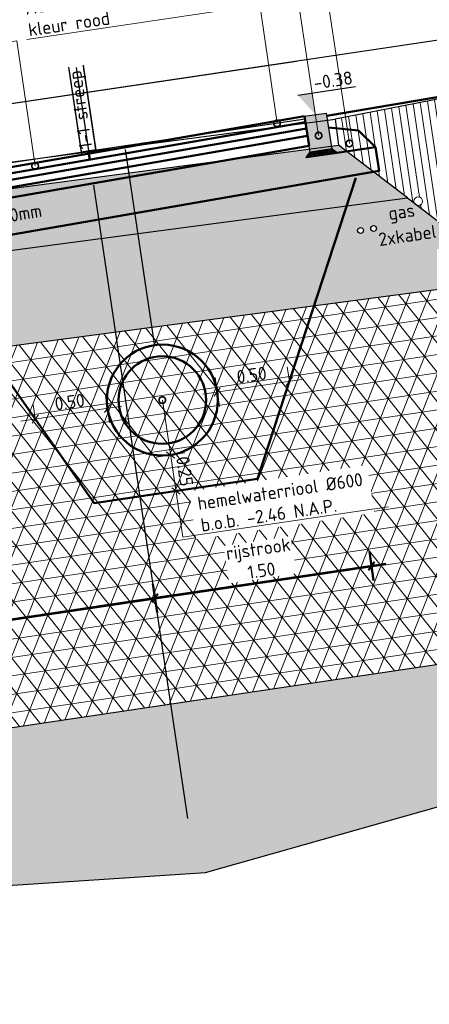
# Model space of a CAD drawing. Header units: metres. Extents: x 133846 to 269924, y 465764 to 933292.
# Tile 39 of 56: x 133866.39 to 133869.19, y 465858.37 to 465865.12. Entities that reach past the tile are written whole.
import ezdxf
from ezdxf import colors
from ezdxf.entities.mleader import LeaderData, LeaderLine
from ezdxf.lldxf.tags import DXFTag
from ezdxf.math import Vec2, Vec3

# ---------------------------------------------------------------- set-up
doc = ezdxf.new("R2010")
doc.units = ezdxf.units.M
doc.linetypes.add('AL-NAP_LIJN', pattern=[15.25, 12, -1.5, 0.25, -1.5])
doc.linetypes.add('RI-HWA', pattern=[7.4, 5, -2.4])
doc.layers.add('B-OI-KL-GAS_LD-G', color=40, linetype='KL-GAS-LD-N', lineweight=18, true_color=0xffbf00)
doc.layers.add('N-WE-RI-HWA-GD', color=150, linetype='RI-HWA', lineweight=50, true_color=0x007fff)
for name, color, linetype, lineweight in [('B-WE-GW-GROND-AD-50', 253, 'Continuous', 18), ('B-WE-KL-T18', 10, 'Continuous', 18), ('B-WE-MO-BODEM-AD-50', 253, 'Continuous', 18), ('B-WE-VH-VERHARDING-GD', 253, 'Continuous', 25), ('B-WE-VH-VERHARDING_FUNDERING-AD-50', 253, 'Continuous', 18), ('N-WE-GR-GROENSTROOK-GD', 90, 'Continuous', 50), ('N-WE-GW-SLEUF-GD', 90, 'Continuous', 50), ('N-WE-KL-ET_LS_OV_LICHTMAST-S', 190, 'Continuous', 25), ('N-WE-RI-T18', 10, 'Continuous', 18), ('N-WE-VH-KANTOPSLUITING_OPSLUITBAND-SD', 150, 'Continuous', 25), ('N-WE-VH-M', 7, 'Continuous', 18), ('N-WE-VH-VERHARDING-GD', 7, 'Continuous', 50), ('N-WE-VH-VERHARDING-T18', 10, 'Continuous', 18), ('X-XX-AL-NAP-GD', 7, 'AL-NAP_LIJN', 25), ('X-XX-AL-PEILMAAT-SD', 7, 'Continuous', 25)]:
    doc.layers.add(name, color=color, linetype=linetype, lineweight=lineweight)
doc.layers.add('X-XX-AL-HULPLIJN-GD', color=30, linetype='Continuous', lineweight=25, plot=False)
doc.styles.add('NLCS-ISO', font='NLCS-ISO.ttf')
doc.styles.add('NLCS-ISO-M50-T18', font='NLCS-ISO.ttf', dxfattribs={"height": 0.09})
doc.styles.get("Standard").update_dxf_attribs({"font": 'romand.shx'})
tags = doc.linetypes.add('KL-GAS-LD-N', pattern='A,4,-1,[69,NLCS.SHX,S=0.5,R=0,X=0,Y=0],-1,4,-1,["L",Standard,S=1,R=0,X=0.25,Y=-0.5],-2', length=13).pattern_tags.tags
tags[18] = DXFTag(74, 10)
doc.dimstyles.new('NLCS-M50-T18-SCHRAP_L2_H2', dxfattribs={"dimscale": 0.05, "dimtxt": 2.5, "dimasz": 1.008, "dimexe": 2, "dimexo": 2, "dimgap": 0.7, "dimtad": 1, "dimzin": 0, "dimdsep": 46, "dimtxsty": 'NLCS-ISO-M50-T18', "dimblk": 'OBLIQUE', "dimcen": 0, "dimdle": 2, "dimclrd": 256, "dimclre": 256, "dimclrt": 10, "dimazin": 0, "dimtfac": 1, "dimtdec": 3, "dimtofl": 0, "dimtmove": 0, "dimatfit": 3, "dimldrblk": 'OBLIQUE', "dimfxl": 2, "dimfxlon": 1, "dimtfillclr": 256, "dimtolj": 1, "dimtzin": 0, "dimlwd": -1, "dimlwe": -1, "dimarcsym": 0})
pattern_1 = [(45.952767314, (70075.72095, -15276.27402), (-0.017277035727, 0.094831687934), [0, -0.076, 0, -0.085, 0, -0.08125]), (15.952767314, (70075.72095, -15276.27402), (0.066785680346, 0.15258184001), [0, -0.041, 0, -0.0685, 0, -0.02625]), (335.952767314, (70075.66012, -15276.28306), (0.153974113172, 0.023167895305), [0, -0.025, 0, -0.09, 0, -0.1175]), (325.952767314, (70075.66012, -15276.28306), (0.14222295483, 0.06550122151), [0, -0.0125, 0, -0.059, 0, -0.0675])]

# ---------------------------------------------------------------- blocks, each defined once
blk = doc.blocks.new('_Oblique')
at = {"color": 0, "linetype": 'ByBlock', "lineweight": -2}
blk.add_line((-0.5, -0.5), (0.5, 0.5), dxfattribs=at)
blk = doc.blocks.new('*D216')
at = {"layer": 'Defpoints', "color": 0, "transparency": 16777216}
for p in [(133866.9905, 465862.4534), (133866.4959, 465862.3799), (133867.0831, 465861.8303)]:
    blk.add_point(p, dxfattribs=at)
at = {"layer": 'N-WE-VH-M', "transparency": 16777216}
for p, q in [((133867.0052, 465862.3545), (133866.9758, 465862.5523)), ((133866.397, 465862.3652), (133867.0894, 465862.4681)), ((133866.4959, 465862.3799), (133866.4812, 465862.4788))]:
    blk.add_line(p, q, dxfattribs=at)
at = {"layer": 'N-WE-VH-M', "transparency": 16777216, "xscale": 0.0504, "yscale": 0.0504, "zscale": 0.0504}
for p, rotation in [((133866.9905, 465862.4534), 8.452767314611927), ((133866.4959, 465862.3799), 188.4527673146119)]:
    blk.add_blockref('_Oblique', p, dxfattribs=dict(at, rotation=rotation))
at = {"layer": 'N-WE-VH-M', "color": 10, "transparency": 16777216, "insert": (133866.7315, 465862.4958), "char_height": 0.09, "attachment_point": 5, "rotation": 8.45277, "style": 'NLCS-ISO-M50-T18'}
blk.add_mtext('\\A1;0.50', dxfattribs=at)
blk = doc.blocks.new('*D217')
at = {"layer": 'Defpoints', "color": 0, "transparency": 16777216}
for p in [(133868.2368, 465862.6386), (133868.2368, 465862.6386), (133867.8349, 465861.942)]:
    blk.add_point(p, dxfattribs=at)
at = {"layer": 'N-WE-VH-M', "transparency": 16777216}
for p, q in [((133868.2368, 465862.6386), (133868.2221, 465862.7376)), ((133867.6433, 465862.5504), (133868.3357, 465862.6533)), ((133867.7569, 465862.4662), (133867.7275, 465862.6641))]:
    blk.add_line(p, q, dxfattribs=at)
at = {"layer": 'N-WE-VH-M', "transparency": 16777216, "xscale": 0.0504, "yscale": 0.0504, "zscale": 0.0504}
for p, rotation in [((133868.2368, 465862.6386), 8.452767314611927), ((133867.7422, 465862.5651), 188.4527673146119)]:
    blk.add_blockref('_Oblique', p, dxfattribs=dict(at, rotation=rotation))
at = {"layer": 'N-WE-VH-M', "color": 10, "transparency": 16777216, "insert": (133867.9778, 465862.681), "char_height": 0.09, "attachment_point": 5, "rotation": 8.45277, "style": 'NLCS-ISO-M50-T18'}
blk.add_mtext('\\A1;0.50', dxfattribs=at)
blk = doc.blocks.new('_DotSmall')
at = {"color": 0, "linetype": 'ByBlock', "const_width": 0.5}
blk.add_lwpolyline([(-0.0625, 0, 1), (0.0625, 0, 1)], format="xyb", close=True, dxfattribs=at)
blk = doc.blocks.new('*D218')
at = {"layer": 'Defpoints', "color": 0, "transparency": 16777216}
for p in [(133866.7395, 465862.032), (133868.0178, 465861.9692), (133867.459, 465861.8861)]:
    blk.add_point(p, dxfattribs=at)
at = {"layer": 'N-WE-VH-M', "transparency": 16777216}
for p, q in [((133867.4075, 465862.2323), (133867.4737, 465861.7872)), ((133867.3233, 465862.1187), (133867.5211, 465862.1481)), ((133867.5579, 465861.9008), (133867.3601, 465861.8714))]:
    blk.add_line(p, q, dxfattribs=at)
at = {"layer": 'N-WE-VH-M', "transparency": 16777216, "xscale": 0.0504, "yscale": 0.0504, "zscale": 0.0504}
for p, rotation in [((133867.4222, 465862.1334), 98.45276731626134), ((133867.459, 465861.8861), 278.4527673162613)]:
    blk.add_blockref('_Oblique', p, dxfattribs=dict(at, rotation=rotation))
at = {"layer": 'N-WE-VH-M', "color": 10, "transparency": 16777216, "insert": (133867.5197, 465862.0215), "char_height": 0.09, "attachment_point": 5, "rotation": 278.45277, "style": 'NLCS-ISO-M50-T18'}
blk.add_mtext('\\A1;0.25', dxfattribs=at)
blk = doc.blocks.new('SAL-PEILMAAT_INFRACAD_H01-SOD')
blk.add_line((-2, 3), (6, 3))
blk.add_solid([(-2, 3), (0, 3), (0, 0)])
at = {"style": 'NLCS-ISO'}
blk.add_attdef('...', (0.4, 3.4), '', height=1.8, dxfattribs=at)
blk = doc.blocks.new('*U149')
blk.add_hatch(color=8).paths.add_polyline_path([(-0.15, -0.25), (0, -0.25), (0, 0), (-0.15, 0)])
at = {"layer": 'N-WE-VH-VERHARDING-GD', "linetype": 'Continuous'}
h = blk.add_hatch(dxfattribs=at)
h.set_pattern_fill('ANSI31', color=256, scale=0.005, angle=45, style=0)
h.set_pattern_definition([(90, (89116.596445, 436374.820416), (-0.015875, 3e-18), [])])
h.paths.add_polyline_path([(-0.15, -0.25), (0, -0.25), (0.03, -0.28), (-0.18, -0.28)])
at = {"flags": 128}
blk.add_lwpolyline([(-0.15, -0.25), (0, -0.25), (0, 0), (-0.15, 0)], close=True, dxfattribs=at)
at = {"layer": 'N-WE-VH-VERHARDING-GD', "linetype": 'Continuous'}
for p, q in [((-0.35, -0.15), (-0.15, -0.1)), ((-0.45, -0.28), (-0.35, -0.15)), ((-0.18, -0.28), (-0.45, -0.28))]:
    blk.add_line(p, q, dxfattribs=at)
at = {"layer": 'N-WE-VH-VERHARDING-GD', "linetype": 'Continuous', "flags": 128}
blk.add_lwpolyline([(-0.15, -0.25), (0, -0.25), (0.03, -0.28), (-0.18, -0.28)], close=True, dxfattribs=at)
blk = doc.blocks.new('*D334')
at = {"layer": 'Defpoints', "color": 0, "transparency": 16777216}
for p in [(-1.65, -0.0165), (-4.15, -0.0775), (-4.15, -3.0948)]:
    blk.add_point(p, dxfattribs=at)
at = {"layer": 'N-WE-VH-VERHARDING-GD', "transparency": 16777216}
for p, q in [((-4.15, -2.9948), (-4.15, -3.1948)), ((-1.65, -2.9948), (-1.65, -3.1948)), ((-1.55, -3.0948), (-4.25, -3.0948))]:
    blk.add_line(p, q, dxfattribs=at)
at = {"layer": 'N-WE-VH-VERHARDING-GD', "transparency": 16777216, "xscale": 0.0504, "yscale": 0.0504, "zscale": 0.0504, "rotation": 180}
blk.add_blockref('_Oblique', (-4.15, -3.0948), dxfattribs=at)
at = {"layer": 'N-WE-VH-VERHARDING-GD', "transparency": 16777216, "xscale": 0.0504, "yscale": 0.0504, "zscale": 0.0504}
blk.add_blockref('_Oblique', (-1.65, -3.0948), dxfattribs=at)
at = {"layer": 'N-WE-VH-VERHARDING-GD', "color": 10, "transparency": 16777216, "insert": (-2.9, -2.9398), "char_height": 0.09, "attachment_point": 5, "style": 'NLCS-ISO-M50-T18', "bg_fill": 3, "box_fill_scale": 1.1, "bg_fill_color": 256, "bg_fill_true_color": 13158600, "bg_fill_transparency": 0}
blk.add_mtext('\\A1;rijbaan\\P2.50', dxfattribs=at)
blk = doc.blocks.new('*D336')
at = {"layer": 'Defpoints', "color": 0, "transparency": 16777216}
for p in [(-1.65, -0.0165), (-0.15, 0), (-1.65, -3.0948)]:
    blk.add_point(p, dxfattribs=at)
at = {"layer": 'N-WE-VH-VERHARDING-GD', "transparency": 16777216}
for p, q in [((-1.65, -2.9948), (-1.65, -3.1948)), ((-0.15, -2.9948), (-0.15, -3.1948)), ((-0.05, -3.0948), (-1.75, -3.0948))]:
    blk.add_line(p, q, dxfattribs=at)
at = {"layer": 'N-WE-VH-VERHARDING-GD', "transparency": 16777216, "xscale": 0.0504, "yscale": 0.0504, "zscale": 0.0504, "rotation": 180}
blk.add_blockref('_Oblique', (-1.65, -3.0948), dxfattribs=at)
at = {"layer": 'N-WE-VH-VERHARDING-GD', "transparency": 16777216, "xscale": 0.0504, "yscale": 0.0504, "zscale": 0.0504}
blk.add_blockref('_Oblique', (-0.15, -3.0948), dxfattribs=at)
at = {"layer": 'N-WE-VH-VERHARDING-GD', "color": 10, "transparency": 16777216, "insert": (-0.9, -2.9398), "char_height": 0.09, "attachment_point": 5, "style": 'NLCS-ISO-M50-T18', "bg_fill": 3, "box_fill_scale": 1.1, "bg_fill_color": 256, "bg_fill_true_color": 13158600, "bg_fill_transparency": 0}
blk.add_mtext('\\A1;rijstrook\\P1.50', dxfattribs=at)
blk = doc.blocks.new('dwarsprofiel Muyeveld 50km')
at = {"layer": 'N-WE-VH-VERHARDING-GD'}
for points in [[(-0.15, 0.02), (-5.65, -0.114)], [(-1.6, 0.0009), (-1.7, -0.0009)], [(-0.15, -0.1851), (-0.15, 0.02)], [(-0.15, -0.02), (-5.65, -0.154)], [(-0.15, -0.065), (-5.65, -0.199)], [(-1.65, -0.0566), (-1.65, -0.0165)], [(-0.15, -0.115), (-5.65, -0.249)], [(-0.15, -0.1851), (-5.65, -0.3191)], [(0.3, -0.26), (0.3, -0.4242), (-6.4, -0.5874), (-6.4, -0.394)]]:
    blk.add_lwpolyline(points, dxfattribs=at)
at = {"layer": 'X-XX-AL-HULPLIJN-GD'}
for points in [[(-1.7, 0.5798), (-1.7, -0.01)], [(-1.65, 0.5798), (-1.65, -0.01)], [(-1.6, 0.5798), (-1.6, -0.01)], [(-0.15, 0.4), (-7.3161, 0.4)], [(-0.15, 0), (-7.3161, 0)], [(-1.4, -0.0236), (-1.4, -1.3736)], [(-1.65, -0.2334), (-1.65, -4.6212)]]:
    blk.add_lwpolyline(points, dxfattribs=at)
at = {"layer": 'N-WE-VH-KANTOPSLUITING_OPSLUITBAND-SD', "xscale": -1}
blk.add_blockref('*U149', (-0.15, 0.02), dxfattribs=at)
at = {"layer": 'N-WE-VH-VERHARDING-GD'}
dim = blk.add_linear_dim(base=(-4.15, -3.0948), p1=(-1.65, -0.0165), p2=(-4.15, -0.0775), angle=180, text='rijbaan\\P<>', dimstyle='NLCS-M50-T18-SCHRAP_L2_H2', override={"dimtfill": 1}, dxfattribs=at)
dim.commit()
dim.dimension.update_dxf_attribs({"geometry": '*D334', "text_midpoint": (-2.9, -2.9398)})
at = {"layer": 'N-WE-VH-VERHARDING-T18', "insert": (-2.8938, -0.3819), "char_height": 0.09, "attachment_point": 5, "rotation": 1.08328, "style": 'NLCS-ISO-M50-T18'}
blk.add_mtext_dynamic_manual_height_columns('fundering hergebruik dik 250mm', width=2.079466, gutter_width=0.45, heights=[0], dxfattribs=at)
at = {"layer": 'N-WE-VH-VERHARDING-GD'}
dim = blk.add_linear_dim(base=(-1.65, -3.0948), p1=(-0.15, 0), p2=(-1.65, -0.0165), angle=180, text='rijstrook\\P<>', dimstyle='NLCS-M50-T18-SCHRAP_L2_H2', override={"dimtfill": 1}, dxfattribs=at)
dim.commit()
dim.dimension.update_dxf_attribs({"geometry": '*D336', "text_midpoint": (-0.9, -2.9398)})
at = {"layer": 'N-WE-VH-VERHARDING-T18'}
ml = blk.add_multileader_mtext('Standard', dxfattribs=at)
ml.set_content('AC 16 surf DL-B dik 40mm', color=256, style='NLCS-ISO-M50-T18')
ml.set_leader_properties(color=256, linetype='ByLayer', lineweight=-1)
ml.set_arrow_properties(name='DOTSMALL')
ml.build(insert=Vec2(0, 0))
ml.multileader.update_dxf_attribs({"text_left_attachment_type": 5, "text_right_attachment_type": 5, "dogleg_length": 0.09, "arrow_head_size": 0.09})
ctx = ml.context
ctx.base_point, ctx.char_height, ctx.arrow_head_size, ctx.landing_gap_size, ctx.plane_origin = Vec3(-3.6623, 0.8198), 0.09, 0.09, 0.045, Vec3(-1.9266, -0.3073)
ctx.left_attachment, ctx.right_attachment = 5, 5
notes = []
notes.append((ctx, [(0, (1, 1, 0), (-2.0243, 0.8198), (-1, 0), 0.09, [(0, [(-2.0263, -0.0457)], 0, [])])]))
ctx.mtext.insert, ctx.mtext.flow_direction = Vec3(-3.6173, 0.9278), 5
for ctx, leaders in notes:
    for number, flags, end, landing, length, lines in leaders:
        leader = LeaderData()
        leader.index, (leader.has_last_leader_line, leader.has_dogleg_vector, leader.attachment_direction) = number, flags
        leader.last_leader_point, leader.dogleg_vector, leader.dogleg_length = Vec3(end), Vec3(landing), length
        for number, points, colour, breaks in lines:
            line = LeaderLine()
            line.index, line.vertices, line.color, line.breaks = number, Vec3.list(points), colors.encode_raw_color(colour), breaks
            leader.lines.append(line)
        ctx.leaders.append(leader)
at = {"layer": 'N-WE-VH-VERHARDING-T18', "insert": (-1.65, 0.29), "char_height": 0.09, "attachment_point": 5, "rotation": 90, "style": 'NLCS-ISO-M50-T18'}
blk.add_mtext_dynamic_manual_height_columns('1-1 streep', width=2.613125, gutter_width=0.45, heights=[0], dxfattribs=at)
at = {"layer": 'N-WE-VH-VERHARDING-T18'}
ml = blk.add_multileader_mtext('Standard', dxfattribs=at)
ml.set_content('opsluitband 150x250\\Pstelpecie dik 50mm', color=256, style='NLCS-ISO-M50-T18')
ml.set_leader_properties(color=256, linetype='ByLayer', lineweight=-1)
ml.set_arrow_properties(name='DOTSMALL')
ml.build(insert=Vec2(0, 0))
ml.multileader.update_dxf_attribs({"text_left_attachment_type": 5, "text_right_attachment_type": 5, "dogleg_length": 0.09, "arrow_head_size": 0.09})
ctx = ml.context
ctx.base_point, ctx.char_height, ctx.arrow_head_size, ctx.landing_gap_size, ctx.plane_origin = Vec3(0.0132, 1.0798), 0.09, 0.09, 0.045, Vec3(-2.074, -0.0998)
ctx.left_attachment, ctx.right_attachment = 5, 5
notes = []
notes.append((ctx, [(0, (1, 1, 0), (-0.0768, 1.0798), (1, 0), 0.09, [(0, [(-0.075, -0.125)], 0, [])])]))
ctx.mtext.insert, ctx.mtext.flow_direction = Vec3(0.0582, 1.3468), 5
ctx.mtext.has_bg_fill, ctx.mtext.bg_color, ctx.mtext.bg_scale_factor, ctx.mtext.bg_transparency, ctx.mtext.use_window_bg_color = 1, -1027028792, 1.5, 0, 1
ml = blk.add_multileader_mtext('Standard', dxfattribs=at)
ml.set_content('AC 16 surf DL-B dik 40mm\\Pkleur rood', color=256, style='NLCS-ISO-M50-T18')
ml.set_leader_properties(color=256, linetype='ByLayer', lineweight=-1)
ml.set_arrow_properties(name='DOTSMALL')
ml.build(insert=Vec2(0, 0))
ml.multileader.update_dxf_attribs({"text_left_attachment_type": 5, "text_right_attachment_type": 5, "dogleg_length": 0.09, "arrow_head_size": 0.09})
ctx = ml.context
ctx.base_point, ctx.char_height, ctx.arrow_head_size, ctx.landing_gap_size, ctx.plane_origin = Vec3(-1.9804, 0.8198), 0.09, 0.09, 0.045, Vec3(-0.2447, -0.3073)
ctx.left_attachment, ctx.right_attachment = 5, 5
notes.append((ctx, [(0, (1, 1, 0), (-0.3424, 0.8198), (-1, 0), 0.09, [(0, [(-0.3443, 0)], 0, [])])]))
ctx.mtext.insert, ctx.mtext.flow_direction = Vec3(-1.9354, 1.0778), 5
for ctx, leaders in notes:
    for number, flags, end, landing, length, lines in leaders:
        leader = LeaderData()
        leader.index, (leader.has_last_leader_line, leader.has_dogleg_vector, leader.attachment_direction) = number, flags
        leader.last_leader_point, leader.dogleg_vector, leader.dogleg_length = Vec3(end), Vec3(landing), length
        for number, points, colour, breaks in lines:
            line = LeaderLine()
            line.index, line.vertices, line.color, line.breaks = number, Vec3.list(points), colors.encode_raw_color(colour), breaks
            leader.lines.append(line)
        ctx.leaders.append(leader)
ml = blk.add_multileader_mtext('Standard', dxfattribs=at)
ml.set_content('steunrug van schraalbeton', color=256, style='NLCS-ISO-M50-T18')
ml.set_leader_properties(color=256, linetype='ByLayer', lineweight=-1)
ml.set_arrow_properties(name='DOTSMALL')
ml.build(insert=Vec2(0, 0))
ml.multileader.update_dxf_attribs({"text_left_attachment_type": 5, "text_right_attachment_type": 5, "dogleg_length": 0.09, "arrow_head_size": 0.09})
ctx = ml.context
ctx.base_point, ctx.char_height, ctx.arrow_head_size, ctx.landing_gap_size, ctx.plane_origin = Vec3(0.2134, 0.8298), 0.09, 0.09, 0.045, Vec3(-1.369, -0.2625)
ctx.left_attachment, ctx.right_attachment = 5, 5
notes = []
notes.append((ctx, [(0, (1, 1, 0), (0.1234, 0.8298), (1, 0), 0.09, [(0, [(0.1257, -0.2093)], 0, [])])]))
ctx.mtext.insert, ctx.mtext.flow_direction = Vec3(0.2584, 0.9468), 5
ctx.mtext.has_bg_fill, ctx.mtext.bg_color, ctx.mtext.bg_scale_factor, ctx.mtext.bg_transparency, ctx.mtext.use_window_bg_color = 1, -1027028792, 1.5, 0, 1
for ctx, leaders in notes:
    for number, flags, end, landing, length, lines in leaders:
        leader = LeaderData()
        leader.index, (leader.has_last_leader_line, leader.has_dogleg_vector, leader.attachment_direction) = number, flags
        leader.last_leader_point, leader.dogleg_vector, leader.dogleg_length = Vec3(end), Vec3(landing), length
        for number, points, colour, breaks in lines:
            line = LeaderLine()
            line.index, line.vertices, line.color, line.breaks = number, Vec3.list(points), colors.encode_raw_color(colour), breaks
            leader.lines.append(line)
        ctx.leaders.append(leader)

msp = doc.modelspace()

# ---------------------------------------------------------------- hatches: boundary and pattern name
at = {"layer": 'B-WE-GW-GROND-AD-50'}
h = msp.add_hatch(dxfattribs=at)
h.set_pattern_fill('AGW-GROND_TEELAARDE-SO', color=256, scale=0.05, pattern_type=2)
h.set_pattern_definition([(98.4527673, (134750.019427, 465501.489536), (-0.0494568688, -0.0073497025), [])])
edge = h.paths.add_edge_path()
edge.add_line((133870.5153, 465864.8172), (133868.5502, 465864.4342))
edge.add_line((133868.5502, 465864.4342), (133868.5574, 465864.38))
edge.add_line((133868.5574, 465864.38), (133868.573, 465864.2622))
edge.add_line((133868.573, 465864.2622), (133868.5739, 465864.2558))
edge.add_line((133868.5739, 465864.2558), (133869.0455, 465863.8946))
edge.add_line((133869.0455, 465863.8946), (133869.0919, 465863.8591))
edge.add_arc((133869.1191, 465863.8717), 0.03, 188.45277, 204.90209, ccw=False)
edge.add_arc((133869.1191, 465863.8717), 0.03, 8.45277, 188.45277, ccw=False)
edge.add_arc((133869.1191, 465863.8717), 0.03, -99.79335, 8.45277, ccw=False)
edge.add_line((133869.114, 465863.8422), (133869.7753, 465863.3357))
edge.add_line((133869.7753, 465863.3357), (133870.7147, 465863.4753))
edge.add_line((133870.7147, 465863.4753), (133870.5153, 465864.8172))
edge = h.paths.add_edge_path(flags=16)
edge.add_arc((133869.8335, 465863.8262), 0.02, 8.45277, 368.45277)
edge = h.paths.add_edge_path(flags=16)
edge.add_arc((133869.6167, 465863.6525), 0.05, 8.45277, 368.45277)
edge = h.paths.add_edge_path(flags=16)
edge.add_arc((133869.428, 465863.766), 0.02, 8.45277, 368.45277)
edge = h.paths.add_edge_path(flags=16)
edge.add_arc((133869.3228, 465863.8616), 0.02, 188.45277, 308.45277, ccw=False)
edge.add_arc((133869.3228, 465863.8616), 0.02, 68.45277, 188.45277, ccw=False)
edge.add_arc((133869.3426, 465863.8645), 0.02, 8.45277, 128.45277, ccw=False)
edge.add_arc((133869.3426, 465863.8645), 0.02, -111.54723, 8.45277, ccw=False)
h.paths.add_polyline_path([(133862.241, 465863.5067), (133860.9331, 465863.3277), (133861.121, 465862.0631), (133861.3839, 465862.1021), (133861.922, 465862.8474), (133862.2697, 465863.329)])
at = {"layer": 'B-WE-MO-BODEM-AD-50'}
h = msp.add_hatch(dxfattribs=at)
h.set_pattern_fill('AMO-BODEM_ZAND-SO', color=256, scale=0.05, angle=8.45277, pattern_type=2)
h.set_pattern_definition(pattern_1)
h.paths.add_polyline_path([(133865.5708, 465862.7781), (133869.7753, 465863.3357), (133869.114, 465863.8422, -0.246107), (133869.0919, 465863.8591), (133869.0455, 465863.8946), (133868.6291, 465863.8394), (133865.4763, 465863.4213), (133862.3366, 465862.9144), (133861.922, 465862.8474), (133861.3839, 465862.1021)])
h.paths.add_polyline_path([(133868.744, 465863.6744, -1), (133868.7044, 465863.6686, -1)], flags=16)
h.paths.add_polyline_path([(133868.833, 465863.6877, -1), (133868.7935, 465863.6818, -1)], flags=16)
h.paths.add_polyline_path([(133869.5428, 465863.4696, -1), (133869.4637, 465863.4579, -1)], flags=16)
h = msp.add_hatch(dxfattribs=at)
h.set_pattern_fill('AVH-FUNDERING_EPS-SO', color=256, scale=0.025, pattern_type=2)
h.set_pattern_definition([(8.452767, (134750.01943, 465501.48954), (-0.018374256, 0.123642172), []), (68.452767, (134750.01943, 465501.48954), (-0.11626439, 0.045908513), []), (128.452767, (134750.01943, 465501.48954), (-0.097890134, -0.077733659), [])])
h.paths.add_polyline_path([(133861.3839, 465862.1021), (133861.1215, 465862.0598), (133861.4958, 465859.541), (133871.087, 465860.9699), (133870.7147, 465863.4753), (133869.7753, 465863.3357), (133865.5708, 465862.7781)])
h = msp.add_hatch(dxfattribs=at)
h.set_pattern_fill('AMO-BODEM_ZAND-SO', color=256, scale=0.05, angle=8.45277, pattern_type=2)
h.set_pattern_definition(pattern_1)
h.paths.add_polyline_path([(133861.4958, 465859.541), (133861.6699, 465858.3696), (133864.1523, 465859.0422), (133867.6619, 465859.2726), (133869.8343, 465859.8866), (133871.2175, 465860.0921), (133871.087, 465860.9699)])
at = {"layer": 'B-WE-VH-VERHARDING_FUNDERING-AD-50'}
h = msp.add_hatch(dxfattribs=at)
h.set_pattern_fill('AVH-FUNDERING_02-SO', color=256, scale=0.25, angle=8.45277, pattern_type=2)
h.set_pattern_definition([(8.45277, (133409.09668, 465790.5361), (0.21053583, 0.28403286), [0.03125, -0.21875]), (98.45277, (133409.09668, 465790.5361), (-0.28403286, 0.21053583), [0.03125, -0.21875]), (143.452767, (133409.1276, 465790.54069), (-0.247284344, -0.03674851), [0.04419418, -0.30935922]), (8.45277, (133409.10692, 465790.6798), (0.21053583, 0.28403286), [0.03125, -0.21875]), (53.452767, (133409.12468, 465790.66663), (-0.03674851, 0.247284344), [0.02209708, -0.3314563]), (143.452767, (133409.12468, 465790.66663), (-0.247284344, -0.03674851), [0.02209708, -0.3314563]), (8.45277, (133409.19047, 465790.7554), (0.21053583, 0.28403286), [0.04419417, -0.20580582]), (53.452767, (133409.19047, 465790.75539), (-0.03674851, 0.247284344), [0.03125, -0.3223034]), (143.452767, (133409.23418, 465790.76189), (-0.247284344, -0.03674851), [0.03125, -0.3223034]), (98.45277, (133409.2575, 465790.62318), (-0.28403286, 0.21053583), [0.03125, -0.21875]), (53.452767, (133409.2575, 465790.62318), (-0.03674851, 0.247284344), [0.02209708, -0.3314563]), (143.452767, (133409.27066, 465790.64094), (-0.247284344, -0.03674851), [0.02209708, -0.3314563]), (8.45277, (133409.1184, 465790.6025), (0.21053583, 0.28403286), [0.015625, -0.209375]), (8.45277, (133409.29468, 465790.6919), (0.21053583, 0.28403286), [0.015625, -0.209375]), (98.45277, (133409.21281, 465790.71132), (-0.28403286, 0.21053583), [0.015625, -0.209375]), (143.452767, (133409.2644, 465790.57682), (-0.247284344, -0.03674851), [0.02209708, -0.3314563]), (143.452767, (133409.13094, 465790.73075), (-0.247284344, -0.03674851), [0.02209708, -0.3314563]), (53.452767, (133409.20054, 465790.63446), (-0.03674851, 0.247284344), [0.02209708, -0.3314563]), (98.45277, (133409.1771, 465790.57964), (-0.28403286, 0.21053583), [0.00390625, -0.24609375]), (98.45277, (133409.17318, 465790.68569), (-0.28403286, 0.21053583), [0.00390625, -0.24609375]), (98.45277, (133409.28278, 465790.74541), (-0.28403286, 0.21053583), [0.00390625, -0.24609375]), (98.45277, (133409.30617, 465790.61462), (-0.28403286, 0.21053583), [0.00390625, -0.24609375])])
h.paths.add_polyline_path([(133865.4763, 465863.4213), (133868.6291, 465863.8394), (133869.0455, 465863.8946), (133868.5739, 465864.2558), (133865.4152, 465863.8369), (133862.9289, 465863.4355), (133862.9522, 465863.2788), (133863.009, 465863.2367), (133862.6381, 465863.1816), (133862.7855, 465863.3804), (133862.7808, 465863.4115), (133862.2697, 465863.329), (133861.922, 465862.8474), (133862.3366, 465862.9144)])

# ---------------------------------------------------------------- linework, layer by layer
for centre in [(133868.7242, 465863.6715), (133868.8133, 465863.6847)]:
    msp.add_circle(centre, 0.02)
at = {"layer": 'B-OI-KL-GAS_LD-G'}
msp.add_circle((133869.1191, 465863.8717), 0.03, dxfattribs=at)
at = {"layer": 'B-WE-VH-VERHARDING-GD'}
for points in [[(133870.5153, 465864.8172), (133868.5502, 465864.4342)], [(133862.241, 465863.5067), (133865.389, 465864.015), (133868.5502, 465864.4342)], [(133868.5502, 465864.4342), (133868.5739, 465864.2558)], [(133862.2697, 465863.329), (133861.922, 465862.8474), (133862.3366, 465862.9144), (133865.4763, 465863.4213), (133868.6291, 465863.8394), (133869.0455, 465863.8946), (133868.5739, 465864.2558)], [(133862.2697, 465863.329), (133865.4152, 465863.8369), (133868.5739, 465864.2558)], [(133869.0455, 465863.8946), (133869.7753, 465863.3357), (133865.5708, 465862.7781), (133861.3839, 465862.1021), (133861.922, 465862.8474)], [(133871.087, 465860.9699), (133861.4953, 465859.5445)]]:
    msp.add_lwpolyline(points, dxfattribs=at)
at = {"layer": 'N-WE-GR-GROENSTROOK-GD'}
msp.add_lwpolyline([(133870.5181, 465864.7985), (133868.4925, 465864.456)], dxfattribs=at)
at = {"layer": 'N-WE-GW-SLEUF-GD'}
for p, q in [((133868.0178, 465861.9692), (133868.6922, 465864.031)), ((133865.692, 465863.527), (133866.8999, 465861.803)), ((133866.8999, 465861.803), (133868.0178, 465861.9692))]:
    msp.add_line(p, q, dxfattribs=at)
at = {"layer": 'N-WE-RI-HWA-GD', "linetype": 'Continuous'}
for radius in [0.38, 0.3]:
    msp.add_circle((133867.3664, 465862.5093), radius, dxfattribs=at)
at = {"layer": 'X-XX-AL-HULPLIJN-GD'}
for points in [[(133866.7242, 465864.7895), (133866.8109, 465864.2061)], [(133866.8231, 465864.8042), (133866.9098, 465864.2208)], [(133868.3441, 465864.4339), (133861.2558, 465863.3805)], [(133866.8947, 465863.9826), (133867.5397, 465859.6424)], [(133861.3839, 465862.1021), (133861.9791, 465858.4156), (133864.1523, 465859.0422), (133867.6619, 465859.2726), (133869.8343, 465859.8866), (133871.2175, 465860.0921), (133870.7147, 465863.4753)]]:
    msp.add_lwpolyline(points, dxfattribs=at)
at = {"layer": 'X-XX-AL-NAP-GD'}
msp.add_lwpolyline([(133875.192, 465865.856), (133855.1778, 465862.8817)], dxfattribs=at)

# ---------------------------------------------------------------- block references
at = {"layer": 'X-XX-AL-PEILMAAT-SD', "xscale": 0.05, "yscale": 0.05, "zscale": 0.05, "rotation": 8.452767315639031}
msp.add_blockref('SAL-PEILMAAT_INFRACAD_H01-SOD', (133868.4153, 465864.4647), dxfattribs=at).add_auto_attribs({'...': '-0.38'})

# ---------------------------------------------------------------- texts
at = {"layer": 'B-WE-KL-T18', "char_height": 0.09, "attachment_point": 3, "rotation": 8.45277, "style": 'NLCS-ISO-M50-T18'}
for s, insert in [('gas', (133869.0881, 465863.8577)), ('2xkabel', (133869.2356, 465863.7114))]:
    msp.add_mtext_dynamic_manual_height_columns(s, width=1.034148, gutter_width=12.5, heights=[0], dxfattribs=dict(at, insert=insert))

# ---------------------------------------------------------------- dimensions: what is measured, and where the dimension line sits
at = {"layer": 'N-WE-VH-M'}
for base, p1, p2, picture, middle in [((133868.2368, 465862.6386), (133867.8349, 465861.942), (133868.2368, 465862.6386), '*D217', (133867.9895, 465862.6019)), ((133866.9905, 465862.4534), (133866.4959, 465862.3799), (133867.0831, 465861.8303), '*D216', (133866.7432, 465862.4167))]:
    dim = msp.add_linear_dim(base=base, p1=p1, p2=p2, angle=8.45277, dimstyle='NLCS-M50-T18-SCHRAP_L2_H2', dxfattribs=at)
    dim.commit()
    dim.dimension.update_dxf_attribs({"geometry": picture, "text_midpoint": middle, "dimtype": 160})

# ---------------------------------------------------------------- next in the draw order: leaders
at = {"layer": 'N-WE-RI-T18'}
ml = msp.add_multileader_mtext('Standard', dxfattribs=at)
ml.set_content('hemelwaterriool %%C600\\Pb.o.b. -2.46 N.A.P.', color=256, style='NLCS-ISO-M50-T18')
ml.set_leader_properties(color=256, linetype='ByLayer', lineweight=-1)
ml.set_arrow_properties(name='DOTSMALL')
ml.build(insert=Vec2(0, 0))
ml.multileader.update_dxf_attribs({"text_left_attachment_type": 5, "text_right_attachment_type": 5, "dogleg_length": 0.09, "arrow_head_size": 0.09})
ctx = ml.context
ctx.base_point, ctx.char_height, ctx.arrow_head_size, ctx.landing_gap_size, ctx.plane_origin, ctx.plane_x_axis, ctx.plane_y_axis = Vec3(133867.5951, 465861.5827), 0.09, 0.09, 0.045, Vec3(133867.4105, 465862.2125), Vec3(0.989137, 0.146994), Vec3(-0.146994, 0.989137)
ctx.left_attachment, ctx.right_attachment = 5, 5
notes = []
notes.append((ctx, [(0, (1, 1, 0), (133867.506, 465861.5695), (0.989137, 0.146994), 0.09, [(0, [(133867.3664, 465862.5093)], 0, [])])]))
ctx.mtext.insert, ctx.mtext.text_direction, ctx.mtext.rotation, ctx.mtext.flow_direction = Vec3(133867.6016, 465861.8445), Vec3(0.989137, 0.146994), 0.147529, 5
ctx.mtext.has_bg_fill, ctx.mtext.bg_color, ctx.mtext.bg_scale_factor, ctx.mtext.bg_transparency, ctx.mtext.use_window_bg_color = 1, -1027028792, 1.5, 0, 1
for ctx, leaders in notes:
    for number, flags, end, landing, length, lines in leaders:
        leader = LeaderData()
        leader.index, (leader.has_last_leader_line, leader.has_dogleg_vector, leader.attachment_direction) = number, flags
        leader.last_leader_point, leader.dogleg_vector, leader.dogleg_length = Vec3(end), Vec3(landing), length
        for number, points, colour, breaks in lines:
            line = LeaderLine()
            line.index, line.vertices, line.color, line.breaks = number, Vec3.list(points), colors.encode_raw_color(colour), breaks
            leader.lines.append(line)
        ctx.leaders.append(leader)

# ---------------------------------------------------------------- next in the draw order: dimensions: what is measured, and where the dimension line sits
at = {"layer": 'N-WE-VH-M'}
dim = msp.add_linear_dim(base=(133867.459, 465861.8861), p1=(133866.7395, 465862.032), p2=(133868.0178, 465861.9692), angle=98.45277, dimstyle='NLCS-M50-T18-SCHRAP_L2_H2', dxfattribs=at)
dim.commit()
dim.dimension.update_dxf_attribs({"geometry": '*D218', "text_midpoint": (133867.4406, 465862.0098), "dimtype": 160})

# ---------------------------------------------------------------- next in the draw order: block references
at = {"layer": 'N-WE-KL-ET_LS_OV_LICHTMAST-S', "rotation": 8.452767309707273}
msp.add_blockref('dwarsprofiel Muyeveld 50km', (133868.4925, 465864.456), dxfattribs=at)

doc.saveas('drawing.dxf')
